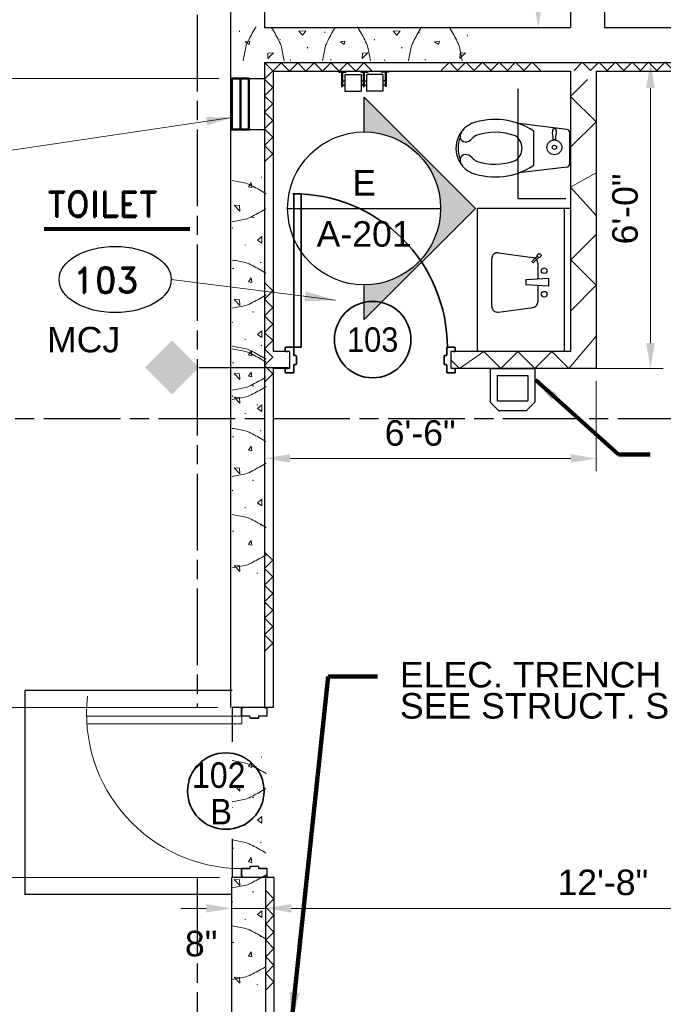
# Model space of a CAD drawing. Extents: x 394 to 1755, y 1847 to 2768.
# Tile 5 of 10: x 521 to 672, y 2255 to 2487. Entities that reach past the tile are written whole.
import ezdxf
from ezdxf.enums import TextEntityAlignment as Align

# ---------------------------------------------------------------- set-up
doc = ezdxf.new("R2010")
doc.units = 0
doc.header["$MEASUREMENT"] = 0
doc.linetypes.add('ACAD_ISO03W100', pattern=[360, 144, -216])
doc.linetypes.add('ACAD_ISO08W100', pattern=[36, 24, -3, 6, -3])
for name, color, linetype in [('14_A-FLOR-NUMB', 4, 'Continuous'), ('52', 7, 'Continuous'), ('TEXT', 1, 'Continuous')]:
    doc.layers.add(name, color=color, linetype=linetype)
for name, color, linetype, lineweight in [('A-Anno-Dims', 33, 'Continuous', 25), ('A-Anno-Patt', 152, 'Continuous', 18), ('A-Anno-Symb', 6, 'Continuous', 35), ('A-Anno-Text', 53, 'Continuous', 25), ('A-Door-Prht', 6, 'Continuous', 35), ('A-Eqpm-Fixd', 4, 'Continuous', 50), ('A-Flor-Fixt', 201, 'Continuous', 25), ('A-Flor-Spcl', 3, 'Continuous', 35), ('A-Join-Ctrl', 1, 'ACAD_ISO03W100', 25), ('A-Wall-Cntr', 5, 'ACAD_ISO08W100', 18), ('A-Wall-Full-Intr', 3, 'Continuous', 25), ('A-Wall-Jamb', 1, 'Continuous', 25), ('Level 30', 7, 'Continuous', 18), ('od37a201$0$A-Anno-Text', 53, 'Continuous', 25), ('od38a1 plan$0$Level 1', 7, 'Continuous', 18), ('pe26ac01$0$A-Door-Prht', 6, 'Continuous', 35), ('pe26ac01$0$A-Wall-Jamb', 1, 'Continuous', 25)]:
    doc.layers.add(name, color=color, linetype=linetype, lineweight=lineweight)
doc.styles.add('notes', font='ARIAL.TTF')
doc.styles.add('ROMAND', font='romand.shx')
doc.styles.add('Style-Arial', font='ARIAL.TTF')
doc.styles.add('Text', font='ARIAL.TTF', dxfattribs={"height": 0.125})
doc.dimstyles.new('EARCH', dxfattribs={"dimtxt": 0.125, "dimasz": 0.125, "dimexe": 0.0625, "dimexo": 0.0625, "dimgap": 0.0625, "dimtad": 1, "dimdec": 4, "dimzin": 3, "dimdsep": 46, "dimlunit": 4, "dimtxsty": 'notes', "dimcen": 0, "dimclrd": 256, "dimclre": 256, "dimadec": 0, "dimazin": 0, "dimtfac": 0.75, "dimtdec": 4, "dimtmove": 1, "dimatfit": 3, "dimfxl": 0, "dimfrac": 1, "dimtolj": 1, "dimtzin": 3, "dimlwd": 18, "dimlwe": 18, "dimarcsym": 0})
doc.dimstyles.new('Std-Arch', dxfattribs={"dimtxt": 0.125, "dimasz": 0.15, "dimexe": 0.0625, "dimexo": 0.0625, "dimgap": 0.0625, "dimtad": 1, "dimdec": 4, "dimzin": 11, "dimdsep": 46, "dimlunit": 4, "dimtxsty": 'Text', "dimcen": 0.09, "dimclrd": 256, "dimclre": 256, "dimadec": 4, "dimazin": 3, "dimtfac": 1, "dimtdec": 4, "dimtofl": 0, "dimtmove": 1, "dimatfit": 3, "dimfxl": 0, "dimfrac": 2, "dimtzin": 11, "dimlwd": 18, "dimlwe": 18, "dimarcsym": 0})

# ---------------------------------------------------------------- blocks, each defined once
blk = doc.blocks.new('dr6mas')
at = {"layer": 'pe26ac01$0$A-Door-Prht', "color": 3, "linetype": 'Continuous', "lineweight": 0}
for p, q in [((-6.06, 37.98), (-6.06, 39.7)), ((-6.06, 37.98), (-6.06, 39.7)), ((-5.96, 37.98), (-5.96, 39.7)), ((-5.91, 39.85), (-5.66, 39.85)), ((-5.91, 39.75), (-5.66, 39.75)), ((-5.66, 39.75), (-5.66, 39.85)), ((-0.45, 39.85), (-0.45, 39.75)), ((-0.09, 39.85), (-0.45, 39.85)), ((-0.09, 39.75), (-0.45, 39.75)), ((-0.04, 37.98), (-0.04, 39.7)), ((0.06, 37.98), (0.06, 39.7)), ((-5.91, 37.93), (-4.12, 37.93)), ((-5.91, 37.82), (-4.12, 37.82)), ((-4.07, 37.77), (-4.07, 37.47)), ((-4.07, 37.72), (-4.07, 37.47)), ((-3.97, 37.77), (-3.97, 37.47)), ((-3.92, 37.42), (-2.08, 37.42)), ((-3.92, 37.32), (-2.08, 37.32)), ((-2.03, 37.77), (-2.03, 37.47)), ((-1.93, 37.77), (-1.93, 37.47)), ((-1.93, 37.72), (-1.93, 37.47)), ((-0.09, 37.93), (-1.88, 37.93)), ((-0.09, 37.82), (-1.88, 37.82)), ((-4.07, 2.13), (-4.07, 2.38)), ((-4.07, 2.08), (-4.07, 2.38)), ((-3.97, 2.08), (-3.97, 2.38)), ((-3.92, 2.53), (-2.08, 2.53)), ((-3.92, 2.43), (-2.08, 2.43)), ((-2.03, 2.08), (-2.03, 2.38)), ((-1.93, 2.08), (-1.93, 2.38)), ((-1.93, 2.13), (-1.93, 2.38)), ((-6.06, 1.87), (-6.06, 0.15)), ((-6.06, 1.87), (-6.06, 0.15)), ((-5.96, 1.87), (-5.96, 0.15)), ((-5.91, 2.03), (-4.12, 2.03)), ((-5.91, 1.92), (-4.12, 1.92)), ((-5.91, 0.1), (-5.66, 0.1)), ((-5.66, 0.1), (-5.66, 0)), ((-0.09, 2.03), (-1.88, 2.03)), ((-0.09, 1.92), (-1.88, 1.92)), ((-0.45, 0), (-0.45, 0.1)), ((-0.09, 0.1), (-0.45, 0.1)), ((-0.04, 1.87), (-0.04, 0.15)), ((0.06, 1.87), (0.06, 0.15)), ((-5.91, 0), (-5.66, 0)), ((-0.09, 0), (-0.45, 0))]:
    blk.add_line(p, q, dxfattribs=at)
at = {"layer": 'pe26ac01$0$A-Door-Prht', "color": 2, "linetype": 'Continuous', "lineweight": 0}
for p, q in [((-42.46, 3.84), (-5.91, 3.84)), ((-5.91, 3.84), (-5.91, 2.02)), ((-5.91, 2.02), (-42.46, 2.02))]:
    blk.add_line(p, q, dxfattribs=at)
at = {"layer": 'pe26ac01$0$A-Door-Prht', "color": 3, "linetype": 'Continuous', "lineweight": 0}
for centre, radius, start, end in [((-5.91, 39.7), 0.152, 90, 180), ((-5.91, 39.7), 0.0508, 90, 180), ((-0.09, 39.7), 0.152, 0, 90), ((-0.09, 39.7), 0.0508, 0, 90), ((-5.91, 37.98), 0.152, 180, 270), ((-5.91, 37.98), 0.0508, 180, 270), ((-4.12, 37.77), 0.152, 0, 90), ((-4.12, 37.77), 0.0508, 0, 90), ((-3.92, 37.47), 0.152, 180, 270), ((-3.92, 37.47), 0.0508, 180, 270), ((-2.08, 37.47), 0.152, 270, 0), ((-2.08, 37.47), 0.0508, 270, 0), ((-1.88, 37.77), 0.152, 90, 180), ((-1.88, 37.77), 0.0508, 90, 180), ((-0.09, 37.98), 0.152, 270, 0), ((-0.09, 37.98), 0.0508, 270, 0), ((-3.92, 2.38), 0.152, 90, 180), ((-3.92, 2.38), 0.0508, 90, 180), ((-2.08, 2.38), 0.152, 0, 90), ((-2.08, 2.38), 0.0508, 0, 90), ((-5.91, 1.87), 0.152, 90, 180), ((-5.91, 0.15), 0.152, 180, 270), ((-5.91, 1.87), 0.0508, 90, 180), ((-5.91, 0.15), 0.0508, 180, 270), ((-4.12, 2.08), 0.0508, 270, 0), ((-4.12, 2.08), 0.152, 270, 0), ((-1.88, 2.08), 0.152, 180, 270), ((-1.88, 2.08), 0.0508, 180, 270), ((-0.09, 1.87), 0.152, 0, 90), ((-0.09, 1.87), 0.0508, 0, 90), ((-0.09, 0.15), 0.152, 270, 0), ((-0.09, 0.15), 0.0508, 270, 0)]:
    blk.add_arc(centre, radius, start, end, dxfattribs=at)
at = {"layer": 'pe26ac01$0$A-Door-Prht', "color": 2, "linetype": 'Continuous', "lineweight": 0}
blk.add_arc((-5.91, 1.35), 36.55, 90.0785, 186.3608, dxfattribs=at)
at = {"layer": 'pe26ac01$0$A-Wall-Jamb', "color": 3, "linetype": 'Continuous', "lineweight": 0}
for p, q in [((0, 40), (-6, 40)), ((0, 0), (-6, 0))]:
    blk.add_line(p, q, dxfattribs=at)
blk = doc.blocks.new('*D155')
at = {"layer": 'A-Anno-Dims', "lineweight": 18}
for p, q in [((730.55, 2289.76), (730.55, 2274.48)), ((578.58, 2281.72), (578.58, 2274.48)), ((584.58, 2277.48), (724.55, 2277.48))]:
    blk.add_line(p, q, dxfattribs=at)
blk.add_solid([(584.58, 2276.48), (578.58, 2277.48), (584.58, 2278.48)], dxfattribs=at)
at = {"layer": 'A-Anno-Dims', "lineweight": 18, "extrusion": (0, 0, -1)}
blk.add_solid([(-724.55, 2278.48), (-730.55, 2277.48), (-724.55, 2276.48)], dxfattribs=at)
at = {"layer": 'A-Anno-Dims', "linetype": 'Continuous', "lineweight": 18, "insert": (657.89, 2283.55), "char_height": 6, "attachment_point": 5, "style": 'notes'}
blk.add_mtext('12\'-8"', dxfattribs=at)
blk = doc.blocks.new('*D120')
at = {"layer": 'A-Anno-Dims', "lineweight": 18}
for p, q in [((547.7, 2564.78), (486.02, 2564.78)), ((489.02, 2558.78), (489.02, 2398.78)), ((448.39, 2392.78), (492.02, 2392.78))]:
    blk.add_line(p, q, dxfattribs=at)
at = {"layer": 'A-Anno-Dims', "lineweight": 18, "extrusion": (0, 0, -1)}
blk.add_solid([(-488.02, 2558.78), (-489.02, 2564.78), (-490.02, 2558.78)], dxfattribs=at)
at = {"layer": 'A-Anno-Dims', "lineweight": 18}
blk.add_solid([(490.02, 2398.78), (489.02, 2392.78), (488.02, 2398.78)], dxfattribs=at)
at = {"layer": 'A-Anno-Dims', "linetype": 'Continuous', "lineweight": 18, "insert": (483.01, 2477.13), "char_height": 6, "attachment_point": 5, "rotation": 90, "style": 'notes'}
blk.add_mtext('14\'-4"', dxfattribs=at)
blk = doc.blocks.new('*D119')
at = {"layer": 'A-Anno-Dims', "lineweight": 18}
for p, q in [((547.7, 2572.29), (465.66, 2572.29)), ((468.66, 2566.29), (468.66, 1978.45)), ((547.7, 1972.45), (465.66, 1972.45))]:
    blk.add_line(p, q, dxfattribs=at)
at = {"layer": 'A-Anno-Dims', "lineweight": 18, "extrusion": (0, 0, -1)}
blk.add_solid([(-467.66, 2566.29), (-468.66, 2572.29), (-469.66, 2566.29)], dxfattribs=at)
at = {"layer": 'A-Anno-Dims', "lineweight": 18}
blk.add_solid([(469.66, 1978.45), (468.66, 1972.45), (467.66, 1978.45)], dxfattribs=at)
at = {"layer": 'A-Anno-Dims', "linetype": 'Continuous', "lineweight": 18, "insert": (461.77, 2264.39), "char_height": 6, "attachment_point": 5, "rotation": 90, "style": 'notes'}
blk.add_mtext('50\'-0"', dxfattribs=at)
blk = doc.blocks.new('FVTP')
for p, q in [((-4.43, 0.66), (-5.8, 12.01)), ((4.43, 0.66), (5.8, 12.01)), ((-4.02, 8.47), (4.02, 8.47)), ((-3.68, 0), (3.68, 0))]:
    blk.add_line(p, q)
at = {"flags": 128}
blk.add_lwpolyline([(1.96, 3.37), (1.96, 3.87), (2.71, 3.87), (3.15, 3.98), (3.52, 4.04), (4.07, 4.02), (4.56, 3.88), (4.71, 3.66), (4.55, 3.36), (4.05, 3.23), (3.61, 3.2), (3.21, 3.25), (2.71, 3.37)], close=True, dxfattribs=at)
for radius in [1.75, 0.5]:
    blk.add_circle((0.21, 3.62), radius)
for centre, start, end in [((-3.68, 0.75), 186.9148, 270), ((3.68, 0.75), 270, 353.1014)]:
    blk.add_arc(centre, 0.75, start, end)
for centre, major_axis, ratio, start_param, end_param in [((0, 20.78), (-6.28, 0), 0.955305, 3.536384, 5.452753), ((-3.25, 24.08), (-1.47, -1.28), 0.768913, 1.570796, 4.712389), ((0, 20.78), (-5.78, 0), 0.951431, 4.271379, 5.153406), ((3.25, 24.08), (-1.47, 1.28), 0.768913, 4.712389, 7.853982), ((0, 20.78), (-6.28, 0), 0.955305, 5.452753, 5.888394), ((11, 17.55), (-17.77, 0), 0.955305, 5.950682, 6.847107), ((11, 17.55), (-14.77, 0), 0.946227, 5.960355, 6.629492), ((0, 20.78), (-3.28, 0), 0.914477, 5.474327, 5.871647), ((0, 20.78), (-3.28, 0), 0.914477, 3.536384, 3.950916), ((-11, 17.55), (14.77, 0), 0.946227, 5.93683, 6.615688), ((-11, 17.55), (17.77, 0), 0.955305, 5.719272, 6.615688), ((0, 14.22), (-3.28, 0), 0.914477, 0.489766, 2.651586)]:
    blk.add_ellipse(centre, major_axis=major_axis, ratio=ratio, start_param=start_param, end_param=end_param)
blk = doc.blocks.new('DRNO')
blk.add_circle((0, 0), 0.1875)
at = {"style": 'notes', "width": 0.9}
blk.add_attdef('TAG00', text='', height=0.12, dxfattribs=at).set_placement((0, 0), align=Align.MIDDLE_CENTER)
blk = doc.blocks.new('SINK')
for p, q in [((-1.7, 7.77), (-10.7, 6.53)), ((0, 6.28), (0, -6.28)), ((-12, 0.85), (-12, 5.05)), ((-14.84, 1), (-8.84, 0.65)), ((-14.84, -1), (-14.84, 1)), ((-8.84, -0.65), (-8.84, 0.65)), ((-14.84, -1), (-8.84, -0.65)), ((-12, -5.05), (-12, -0.85)), ((-12.22, -6.52), (-10.79, -5.1)), ((-10.79, -5.1), (-10.44, -5.45)), ((-11.86, -6.88), (-10.44, -5.45)), ((-1.7, -7.76), (-10.7, -6.53))]:
    blk.add_line(p, q)
for centre, radius in [((-13.7, 3.07), 0.739), ((-13.7, -3.07), 0.739), ((-12.35, -7.01), 0.5)]:
    blk.add_circle(centre, radius)
for centre, start, end in [((-1.5, 6.28), 0, 97.7849), ((-10.5, 5.05), 97.7984, 180), ((-10.5, -5.05), 180, 262.2117), ((-1.5, -6.28), 262.2097, 0)]:
    blk.add_arc(centre, 1.5, start, end)
blk = doc.blocks.new('TTDP')
for p, q in [((-0.7345, 10.34525), (-4.58475, 10.343375)), ((-4.58475, 10.34325), (-4.58275, 6.46025)), ((-0.154875, 11.086625), (-3.511875, 11.086625)), ((-3.511875, 11.086625), (-3.511875, 10.836625)), ((-0.15175, 10.836625), (-3.511875, 10.836625)), ((-3.1725, 10.836625), (-3.1725, 10.343625)), ((-2.16225, 10.836625), (-2.16225, 10.344625)), ((-0.7345, 10.34525), (-0.7325, 6.4575)), ((-0.153625, 11.49975), (-0.15175, 11.497875)), ((-0.15175, 11.497875), (-0.15175, 10.137625)), ((-4.58475, 1.3455), (-4.58275, 5.2285)), ((-0.732625, 6.462), (-4.58275, 6.460125)), ((-0.732625, 5.22675), (-4.58275, 5.228625)), ((-0.154875, 5.972125), (-3.511875, 5.972125)), ((-3.511875, 5.972125), (-3.511875, 5.722125)), ((-0.15175, 5.722125), (-3.511875, 5.722125)), ((-3.1725, 5.966625), (-3.1725, 6.459625)), ((-3.1725, 5.722125), (-3.1725, 5.229125)), ((-2.16225, 5.966625), (-2.16225, 6.458625)), ((-2.16225, 5.722125), (-2.16225, 5.230125)), ((-0.7345, 1.3435), (-0.7325, 5.23125)), ((-0.153625, 6.38525), (-0.15175, 6.383375)), ((-0.15175, 6.383375), (-0.15175, 5.023125)), ((-0.7345, 1.3435), (-4.58475, 1.345375)), ((-0.15175, 0.852125), (-3.511875, 0.852125)), ((-3.511875, 0.602125), (-3.511875, 0.852125)), ((-0.154875, 0.602125), (-3.511875, 0.602125)), ((-3.1725, 0.852125), (-3.1725, 1.345125)), ((-2.16225, 0.852125), (-2.16225, 1.344125)), ((-0.153625, 0.189), (-0.15175, 0.190875)), ((-0.15175, 0.190875), (-0.15175, 1.551125))]:
    blk.add_line(p, q)
for points in [[(-0.150875, 9.968125), (0, 9.968125), (0, 11.68875), (-0.150875, 11.68875)], [(-0.150875, 4.853625), (0, 4.853625), (0, 6.57425), (-0.150875, 6.57425)], [(-0.150875, 1.720625), (0, 1.720625), (0, 0), (-0.150875, 0)]]:
    blk.add_3dface(points)
blk = doc.blocks.new('*D154')
at = {"layer": 'A-Anno-Dims', "lineweight": 18}
for p, q in [((647.32, 2564.75), (639.68, 2564.75)), ((642.68, 2490.75), (642.68, 2558.75)), ((647.32, 2484.75), (639.68, 2484.75))]:
    blk.add_line(p, q, dxfattribs=at)
at = {"layer": 'A-Anno-Dims', "lineweight": 18, "extrusion": (0, 0, -1)}
blk.add_solid([(-641.68, 2558.75), (-642.68, 2564.75), (-643.68, 2558.75)], dxfattribs=at)
at = {"layer": 'A-Anno-Dims', "lineweight": 18}
blk.add_solid([(643.68, 2490.75), (642.68, 2484.75), (641.68, 2490.75)], dxfattribs=at)
at = {"layer": 'A-Anno-Dims', "linetype": 'Continuous', "lineweight": 18, "style": 'notes'}
blk.add_text('6\'-8"', height=6, rotation=90, dxfattribs=at).set_placement((636.04, 2526.27), align=Align.MIDDLE_LEFT)
blk = doc.blocks.new('*D91')
at = {"layer": 'A-Anno-Dims', "lineweight": 18}
for p, q in [((578.31, 2401.87), (578.31, 2380.35)), ((656.33, 2401.5), (656.33, 2380.35)), ((650.33, 2383.35), (584.31, 2383.35))]:
    blk.add_line(p, q, dxfattribs=at)
blk.add_solid([(584.31, 2382.35), (578.31, 2383.35), (584.31, 2384.35)], dxfattribs=at)
at = {"layer": 'A-Anno-Dims', "lineweight": 18, "extrusion": (0, 0, -1)}
blk.add_solid([(-650.33, 2384.35), (-656.33, 2383.35), (-650.33, 2382.35)], dxfattribs=at)
at = {"layer": 'A-Anno-Dims', "linetype": 'Continuous', "lineweight": 18, "style": 'notes'}
blk.add_text('6\'-6"', height=6, dxfattribs=at).set_placement((606.57, 2389.35), align=Align.MIDDLE_LEFT)
blk = doc.blocks.new('*D123')
at = {"layer": 'A-Anno-Dims', "lineweight": 18}
for p, q in [((651.94, 2476.52), (672.09, 2476.52)), ((669.09, 2410.5), (669.09, 2470.52)), ((652.69, 2404.5), (672.09, 2404.5))]:
    blk.add_line(p, q, dxfattribs=at)
at = {"layer": 'A-Anno-Dims', "lineweight": 18, "extrusion": (0, 0, -1)}
blk.add_solid([(-668.09, 2470.52), (-669.09, 2476.52), (-670.09, 2470.52)], dxfattribs=at)
at = {"layer": 'A-Anno-Dims', "lineweight": 18}
blk.add_solid([(670.09, 2410.5), (669.09, 2404.5), (668.09, 2410.5)], dxfattribs=at)
at = {"layer": 'A-Anno-Dims', "linetype": 'Continuous', "lineweight": 18, "style": 'notes'}
blk.add_text('6\'-0"', height=6, rotation=90, dxfattribs=at).set_placement((663.09, 2433.72), align=Align.MIDDLE_LEFT)
blk = doc.blocks.new('8CMU')
for p, q in [((10.05, 7.7), (10.05, 7.98)), ((19.64, 7.89), (19.56, 8.09)), ((32.25, 7.7), (32.25, 7.98)), ((41.84, 7.89), (41.76, 8.09)), ((15.5, 4.89), (15.6, 5.11)), ((37.69, 4.89), (37.81, 5.11)), ((21.99, 3), (22.03, 3.27)), ((44.2, 3), (44.24, 3.27)), ((0.14, 2.01), (0.18, 2.29)), ((11.45, 1.29), (11.47, 1.49)), ((33.64, 1.29), (33.67, 1.49)), ((53.72, 1.09), (53.74, 1.3))]:
    blk.add_line(p, q)
for points, knots in [([(1.38, 8.09), (1.59, 7.02), (1.8, 5.95), (2.01, 4.88), (2.13, 4.28), (2.46, 3.75), (2.73, 3.2), (3.27, 2.13), (3.82, 1.09), (4.49, 0.09)], [0, 0, 0, 0, 0.377497, 0.377497, 0.377497, 0.58782, 0.58782, 0.58782, 1, 1, 1, 1]), ([(13.98, 8.09), (13.77, 7.02), (13.56, 5.95), (13.35, 4.88), (13.23, 4.28), (12.9, 3.75), (12.63, 3.2), (12.09, 2.13), (11.54, 1.09), (10.87, 0.09)], [0, 0, 0, 0, 0.377499, 0.377499, 0.377499, 0.587821, 0.587821, 0.587821, 1, 1, 1, 1]), ([(22.93, 8.09), (23.14, 7.02), (23.35, 5.95), (23.56, 4.88), (23.68, 4.28), (24.01, 3.75), (24.28, 3.2), (24.82, 2.13), (25.37, 1.09), (26.04, 0.09)], [0, 0, 0, 0, 0.377499, 0.377499, 0.377499, 0.587821, 0.587821, 0.587821, 1, 1, 1, 1]), ([(34.23, 8.09), (34.03, 7.05), (33.82, 6), (33.62, 4.96), (33.5, 4.36), (33.17, 3.83), (32.9, 3.28), (32.36, 2.21), (31.81, 1.17), (31.14, 0.17)], [0, 0, 0, 0, 0.371607, 0.371607, 0.371607, 0.58392, 0.58392, 0.58392, 1, 1, 1, 1]), ([(43.22, 8.09), (43.42, 7.05), (43.63, 6), (43.83, 4.96), (43.95, 4.36), (44.28, 3.83), (44.55, 3.28), (45.09, 2.21), (45.64, 1.17), (46.31, 0.17)], [0, 0, 0, 0, 0.371609, 0.371609, 0.371609, 0.583921, 0.583921, 0.583921, 1, 1, 1, 1]), ([(52.92, 8.09), (52.71, 7.02), (52.5, 5.95), (52.29, 4.88), (52.17, 4.28), (51.85, 3.75), (51.57, 3.2), (51.04, 2.13), (50.48, 1.09), (49.82, 0.09)], [0, 0, 0, 0, 0.377497, 0.377497, 0.377497, 0.58782, 0.58782, 0.58782, 1, 1, 1, 1])]:
    blk.add_open_spline(points, degree=3, knots=knots)
for points in [[(1.87, 6.35), (1.94, 7.6), (0.55, 6.25)], [(24.84, 6.35), (24.9, 7.6), (23.52, 6.25)], [(47.04, 6.35), (47.1, 7.6), (45.72, 6.25)], [(6.73, 3.49), (7.86, 3.64), (6.91, 4.28)], [(28.93, 3.49), (30.06, 3.64), (29.11, 4.28)], [(51.29, 3.49), (52.43, 3.64), (51.47, 4.28)], [(15.96, 1.09), (16.71, 2.09), (17.56, 1.13)], [(38.16, 1.09), (38.91, 2.09), (39.76, 1.13)]]:
    blk.add_3dface(points)
blk = doc.blocks.new('stud')
at = {"layer": '52'}
for p, q in [((0, 0), (150, 150)), ((300, 0), (150, 150)), ((300, 0), (450, 150)), ((600, 0), (450, 150)), ((600, 0), (750, 150)), ((900, 0), (750, 150)), ((900, 0), (1050, 150)), ((1200, 0), (1050, 150)), ((1200, 0), (1350, 150)), ((1500, 0), (1350, 150)), ((1500, 0), (1650, 150)), ((1800, 0), (1650, 150))]:
    blk.add_line(p, q, dxfattribs=at)
blk = doc.blocks.new('ROOMNAME')
at = {"color": 0, "lineweight": 40, "style": 'ROMAND'}
blk.add_attdef('X', (-12.15, -12.14), '', height=24, dxfattribs=at)
blk = doc.blocks.new('rmno')
at = {"layer": '14_A-FLOR-NUMB'}
blk.add_ellipse((0, 0), major_axis=(52.78, 0), ratio=0.590246, dxfattribs=at)
at = {"layer": 'TEXT', "linetype": 'ByBlock', "style": 'ROMAND'}
blk.add_attdef('X', (-39.76, -12.57), '', height=24, dxfattribs=at)
blk = doc.blocks.new('EWC')
at = {"layer": 'Level 30', "color": 2, "linetype": 'Continuous', "lineweight": 25}
for p, q in [((0, 7.87), (1.97, 9.84)), ((8.53, 9.84), (1.97, 9.84)), ((10.5, 7.87), (8.53, 9.84)), ((0, 0), (0, 7.87)), ((1.64, 1.64), (1.64, 7.56)), ((8.86, 7.56), (1.64, 7.56)), ((8.86, 1.64), (8.86, 7.56)), ((10.5, 0), (10.5, 7.87)), ((10.5, 0), (0, 0)), ((8.86, 1.64), (1.64, 1.64))]:
    blk.add_line(p, q, dxfattribs=at)
blk = doc.blocks.new('*D169')
at = {"layer": 'A-Anno-Dims', "lineweight": 13}
for p, q in [((512.33, 2512.75), (512.33, 2506.75)), ((567.31, 2500.75), (509.33, 2500.75)), ((512.33, 2500.75), (512.33, 2472.75)), ((506.5, 2486.62), (506.5, 2492.62)), ((512.33, 2486.75), (506.5, 2492.62)), ((567.64, 2472.75), (509.33, 2472.75)), ((512.33, 2466.75), (512.33, 2460.75))]:
    blk.add_line(p, q, dxfattribs=at)
blk.add_solid([(513.33, 2506.75), (512.33, 2500.75), (511.33, 2506.75)], dxfattribs=at)
at = {"layer": 'A-Anno-Dims', "lineweight": 13, "extrusion": (0, 0, -1)}
blk.add_solid([(-511.33, 2466.75), (-512.33, 2472.75), (-513.33, 2466.75)], dxfattribs=at)
at = {"layer": 'A-Anno-Dims', "linetype": 'Continuous', "lineweight": 13, "style": 'notes'}
blk.add_text('2\'-4"', height=6, rotation=90, dxfattribs=at).set_placement((506.48, 2467.33), align=Align.MIDDLE_LEFT)
blk = doc.blocks.new('*D170')
at = {"layer": 'A-Anno-Dims', "lineweight": 13}
for p, q in [((567.64, 2472.75), (509.33, 2472.75)), ((512.33, 2466.75), (512.33, 2330.72)), ((567.31, 2324.72), (509.33, 2324.72))]:
    blk.add_line(p, q, dxfattribs=at)
at = {"layer": 'A-Anno-Dims', "lineweight": 13, "extrusion": (0, 0, -1)}
blk.add_solid([(-511.33, 2466.75), (-512.33, 2472.75), (-513.33, 2466.75)], dxfattribs=at)
at = {"layer": 'A-Anno-Dims', "lineweight": 13}
blk.add_solid([(513.33, 2330.72), (512.33, 2324.72), (511.33, 2330.72)], dxfattribs=at)
at = {"layer": 'A-Anno-Dims', "linetype": 'Continuous', "lineweight": 13, "style": 'notes'}
blk.add_text('12\'-4"', height=6, rotation=90, dxfattribs=at).set_placement((506.32, 2383.49), align=Align.MIDDLE_LEFT)
blk = doc.blocks.new('*D157')
at = {"layer": 'A-Anno-Dims', "lineweight": 18}
for p, q in [((512.33, 2336.72), (512.33, 2330.72)), ((564.31, 2324.72), (509.33, 2324.72)), ((512.33, 2324.72), (512.33, 2284.72)), ((567.7, 2284.72), (509.33, 2284.72)), ((512.33, 2278.72), (512.33, 2272.72))]:
    blk.add_line(p, q, dxfattribs=at)
blk.add_solid([(513.33, 2330.72), (512.33, 2324.72), (511.33, 2330.72)], dxfattribs=at)
at = {"layer": 'A-Anno-Dims', "lineweight": 18, "extrusion": (0, 0, -1)}
blk.add_solid([(-511.33, 2278.72), (-512.33, 2284.72), (-513.33, 2278.72)], dxfattribs=at)
at = {"layer": 'A-Anno-Dims', "linetype": 'Continuous', "lineweight": 18, "style": 'notes'}
blk.add_text('3\'-4"', height=6, rotation=90, dxfattribs=at).set_placement((507.94, 2298.24), align=Align.MIDDLE_LEFT)
blk = doc.blocks.new('*D158')
at = {"layer": 'A-Anno-Dims', "lineweight": 18}
for p, q in [((570.58, 2281.72), (570.58, 2274.48)), ((578.58, 2278.72), (578.58, 2274.48)), ((564.58, 2277.48), (558.58, 2277.48)), ((578.58, 2277.48), (570.58, 2277.48)), ((590.58, 2277.48), (584.58, 2277.48))]:
    blk.add_line(p, q, dxfattribs=at)
at = {"layer": 'A-Anno-Dims', "lineweight": 18, "extrusion": (0, 0, -1)}
blk.add_solid([(-564.58, 2278.48), (-570.58, 2277.48), (-564.58, 2276.48)], dxfattribs=at)
at = {"layer": 'A-Anno-Dims', "lineweight": 18}
blk.add_solid([(584.58, 2276.48), (578.58, 2277.48), (584.58, 2278.48)], dxfattribs=at)
at = {"layer": 'A-Anno-Dims', "linetype": 'Continuous', "lineweight": 18, "style": 'notes'}
blk.add_text('8"', height=6, dxfattribs=at).set_placement((559.58, 2269.19), align=Align.MIDDLE_LEFT)
blk = doc.blocks.new('MCJ')
blk.add_line((-21, 0), (0, 0))
at = {"extrusion": (0, 0, -1)}
blk.add_solid([(27.36, -6.366), (20.997, 0.003), (33.723, -0.009), (27.36, 6.36)], dxfattribs=at)
blk = doc.blocks.new('*D171')
at = {"layer": 'A-Anno-Dims', "lineweight": 13}
for p, q in [((567.7, 2284.72), (509.33, 2284.72)), ((512.33, 2278.72), (512.33, 2198.72)), ((567.88, 2192.72), (509.33, 2192.72))]:
    blk.add_line(p, q, dxfattribs=at)
at = {"layer": 'A-Anno-Dims', "lineweight": 13, "extrusion": (0, 0, -1)}
blk.add_solid([(-511.33, 2278.72), (-512.33, 2284.72), (-513.33, 2278.72)], dxfattribs=at)
at = {"layer": 'A-Anno-Dims', "lineweight": 13}
blk.add_solid([(513.33, 2198.72), (512.33, 2192.72), (511.33, 2198.72)], dxfattribs=at)
at = {"layer": 'A-Anno-Dims', "linetype": 'Continuous', "lineweight": 13, "style": 'notes'}
blk.add_text('7\'-8"', height=6, rotation=90, dxfattribs=at).set_placement((506.32, 2234.56), align=Align.MIDDLE_LEFT)
blk = doc.blocks.new('photoarrow')
blk.add_hatch(color=256).paths.add_polyline_path([(0, 0.5453), (0, 0.375, -1), (0, -0.375), (0, -0.5453), (0.5453, 0)])
for p, q in [((0, 0.5453), (0.5453, 0)), ((0, 0.375), (0, 0.5453)), ((0, -0.5453), (0.5453, 0)), ((0, -0.5453), (0, -0.375))]:
    blk.add_line(p, q)
blk.add_circle((0, 0), 0.375)
blk = doc.blocks.new('phototag')
blk.add_line((-0.375, 0), (0.375, 0))
at = {"style": 'notes'}
for tag, p in [('PHOTO', (0, 0.125)), ('SHEET', (0, -0.125))]:
    blk.add_attdef(tag, text='', height=0.125, dxfattribs=at).set_placement(p, align=Align.MIDDLE_CENTER)

msp = doc.modelspace()

# ---------------------------------------------------------------- linework, layer by layer
at = {"layer": '14_A-FLOR-NUMB', "const_width": 1, "flags": 128}
msp.add_lwpolyline([(526.46794, 2437.34373), (560.77575, 2437.34373)], dxfattribs=at)
at = {"layer": 'A-Anno-Patt'}
for p, q in [((654.315, 2472.56084), (650.31775, 2468.56309)), ((656.31475, 2462.56534), (650.31775, 2468.56309)), ((656.31475, 2462.56534), (650.31775, 2456.56759)), ((656.31475, 2450.57059), (650.31775, 2447.19784)), ((656.31475, 2440.51259), (650.31775, 2447.19784)), ((656.33, 2436.08609), (650.333, 2430.08834)), ((656.33, 2424.09059), (650.333, 2430.08834)), ((656.33, 2424.09059), (650.333, 2418.09284)), ((649.90463, 2404.49834), (656.33, 2412.09584)), ((624.16413, 2404.49834), (629.91213, 2408.49634)), ((633.91063, 2404.49834), (629.91213, 2408.49634)), ((633.91063, 2404.49834), (637.90913, 2408.49634)), ((641.90763, 2404.49834), (637.90913, 2408.49634)), ((641.90763, 2404.49834), (645.90613, 2408.49634)), ((649.90463, 2404.49834), (645.90613, 2408.49634)), ((624.16413, 2404.49834), (622.10063, 2406.56159))]:
    msp.add_line(p, q, dxfattribs=at)
at = {"layer": 'A-Anno-Symb'}
msp.add_circle((569.20609, 2305.08051), 9, dxfattribs=at)
at = {"layer": 'A-Door-Prht'}
for p, q in [((585.18408, 2409.49834), (585.18408, 2445.62334)), ((586.93408, 2445.58096), (586.93408, 2409.49834)), ((583.18408, 2408.62334), (583.18408, 2409.37334)), ((583.30908, 2409.49834), (585.05908, 2409.49834)), ((586.93408, 2409.49834), (585.18408, 2409.49834)), ((585.18408, 2409.37334), (585.18408, 2407.68584)), ((585.30908, 2407.56084), (585.68408, 2407.56084)), ((585.80908, 2407.43584), (585.80908, 2405.56084)), ((620.54213, 2407.43584), (620.54213, 2405.56084)), ((621.04213, 2407.56084), (620.66713, 2407.56084)), ((621.16713, 2409.37334), (621.16713, 2407.68584)), ((623.04213, 2409.49834), (621.29213, 2409.49834)), ((623.04213, 2408.49834), (622.66713, 2408.49834)), ((623.16713, 2408.62334), (623.16713, 2409.37334)), ((585.18408, 2403.62334), (585.18408, 2405.31084)), ((585.30908, 2405.43584), (585.68408, 2405.43584)), ((621.04213, 2405.43584), (620.66713, 2405.43584)), ((621.16713, 2403.62334), (621.16713, 2405.31084)), ((583.18408, 2403.62334), (583.18408, 2404.37334)), ((583.30908, 2403.49834), (585.05908, 2403.49834)), ((623.04213, 2403.49834), (621.29213, 2403.49834)), ((623.16713, 2403.62334), (623.16713, 2404.37334))]:
    msp.add_line(p, q, dxfattribs=at)
for centre, radius, start, end in [((585.18408, 2409.49834), 36.125, 0, 90.2919333), ((583.30908, 2409.37334), 0.125, 90, 180), ((583.30908, 2408.62334), 0.125, 180, 270), ((585.30908, 2407.68584), 0.125, 180, 270), ((585.68408, 2407.43584), 0.125, 0, 90), ((620.66713, 2407.43584), 0.125, 90, 180), ((621.04213, 2407.68584), 0.125, 270, 0), ((621.29213, 2409.37334), 0.125, 90, 180), ((623.04213, 2409.37334), 0.125, 0, 90), ((623.04213, 2408.62334), 0.125, 270, 0), ((585.30908, 2405.31084), 0.125, 90, 180), ((585.68408, 2405.56084), 0.125, 270, 0), ((620.66713, 2405.56084), 0.125, 180, 270), ((621.04213, 2405.31084), 0.125, 0, 90), ((583.30908, 2404.37334), 0.125, 90, 180), ((583.30908, 2403.62334), 0.125, 180, 270), ((585.05908, 2403.62334), 0.125, 270, 0), ((621.29213, 2403.62334), 0.125, 180, 270), ((623.04213, 2404.37334), 0.125, 0, 90), ((623.04213, 2403.62334), 0.125, 270, 0)]:
    msp.add_arc(centre, radius, start, end, dxfattribs=at)
at = {"layer": 'A-Eqpm-Fixd'}
msp.add_line((572.63987, 2472.75233), (572.63987, 2460.75233), dxfattribs=at)
msp.add_3dface([(570.63987, 2472.75233), (574.63987, 2472.75233), (574.63987, 2460.75233), (570.63987, 2460.75233)], dxfattribs=at)
at = {"layer": 'A-Flor-Fixt'}
for p, q in [((628.31175, 2442.24759), (650.31475, 2442.24759)), ((628.31175, 2442.24759), (628.31175, 2408.57334)), ((648.8705, 2408.49834), (648.8705, 2442.24759))]:
    msp.add_line(p, q, dxfattribs=at)
at = {"layer": 'A-Flor-Spcl', "lineweight": 25}
for p, q in [((570.69627, 2328.72259), (521.88966, 2328.72259)), ((521.88966, 2328.72259), (521.88966, 2280.72259)), ((570.69627, 2324.72259), (570.69627, 2316.67245)), ((570.69627, 2293.86901), (570.69627, 2284.72259)), ((570.69627, 2280.72259), (521.88966, 2280.72259))]:
    msp.add_line(p, q, dxfattribs=at)
at = {"layer": 'A-Wall-Cntr', "lineweight": 25, "ltscale": 0.75}
for p, q in [((562.42494, 2703.72058), (562.42494, 2324.72259)), ((445.38746, 2392.77639), (1312.45073, 2392.77639)), ((562.42494, 2284.72259), (562.42494, 1896.4453))]:
    msp.add_line(p, q, dxfattribs=at)
at = {"layer": 'A-Wall-Full-Intr'}
for p, q in [((658.31954, 2572.77522), (658.31954, 2484.75233)), ((650.31954, 2564.77522), (650.31954, 2484.75233)), ((570.31475, 2500.75233), (570.31475, 2324.72259)), ((578.31475, 2500.75233), (578.31475, 2484.75233)), ((578.31475, 2484.75233), (650.31954, 2484.75233)), ((578.31475, 2476.5178), (674.58261, 2476.5178)), ((578.31475, 2476.5178), (578.31475, 2324.72259)), ((580.31475, 2474.5178), (650.31475, 2474.5178)), ((580.31475, 2474.5178), (580.31475, 2408.49834)), ((650.31475, 2474.5178), (650.31475, 2408.49834)), ((656.31475, 2474.5178), (656.31475, 2404.49834)), ((656.31475, 2474.5178), (728.55342, 2474.5178)), ((584.18408, 2408.49834), (580.31475, 2408.49834)), ((583.30908, 2408.49834), (583.68408, 2408.49834)), ((584.18408, 2408.49834), (584.18408, 2404.49834)), ((650.31475, 2408.49834), (622.16713, 2408.49834)), ((622.16713, 2408.49834), (622.16713, 2404.49834)), ((584.18408, 2404.49834), (580.31475, 2404.49834)), ((580.31475, 2404.49834), (580.31475, 2324.72259)), ((583.30908, 2404.49834), (583.68408, 2404.49834)), ((656.31475, 2404.49834), (622.16713, 2404.49834)), ((623.04213, 2404.49834), (622.66713, 2404.49834)), ((570.58171, 1980.78255), (570.58171, 2284.72259)), ((578.58171, 1988.87334), (578.58171, 2284.72259)), ((580.58171, 1990.87334), (580.58171, 2284.72259))]:
    msp.add_line(p, q, dxfattribs=at)
at = {"layer": 'A-Wall-Jamb'}
for p, q in [((570.31475, 2472.75233), (578.31475, 2472.75233)), ((570.31475, 2460.75233), (578.31475, 2460.75233)), ((580.31475, 2324.72259), (570.69627, 2324.72259)), ((580.58171, 2284.72259), (570.69627, 2284.72259))]:
    msp.add_line(p, q, dxfattribs=at)
at = {"layer": 'od37a201$0$A-Anno-Text'}
for p, q in [((638.00524, 2444.4611), (638.00524, 2470.32454)), ((649.19807, 2444.4611), (638.00524, 2444.4611))]:
    msp.add_line(p, q, dxfattribs=at)
at = {"layer": 'od37a201$0$A-Anno-Text', "flags": 128}
msp.add_lwpolyline([(638.00524, 2464.37408, 0, 0, 0), (638.00524, 2466.77408, 4.5, 0, 0), (638.00524, 2474.27408, 0, -4.5, 0)], format="xyseb", dxfattribs=at)
at = {"layer": 'od38a1 plan$0$Level 1', "color": 3, "linetype": 'Continuous', "lineweight": 25}
msp.add_line((658.31954, 2484.75233), (674.58261, 2484.75233), dxfattribs=at)

# ---------------------------------------------------------------- block references
at = {"layer": '14_A-FLOR-NUMB'}
ref = msp.add_blockref('ROOMNAME', (398.42526, 2457.91205), dxfattribs=dict(at, xscale=0.25, yscale=0.25, zscale=0.25))
ref.add_attrib('X', '  TOILET', (518.97272, 2440.20703), dxfattribs={"layer": '0', "color": 0, "lineweight": 40, "height": 6, "style": 'ROMAND'})
at = {"layer": '14_A-FLOR-NUMB', "xscale": 0.25, "yscale": 0.25, "zscale": 0.25}
msp.add_blockref('rmno', (543.1679, 2425.45377), dxfattribs=at).add_auto_attribs({'X': '103'})
at = {"layer": 'A-Anno-Dims', "xscale": 48, "yscale": 48, "zscale": 48}
msp.add_blockref('photoarrow', (601.73962, 2442.19203), dxfattribs=at)
msp.add_blockref('phototag', (601.73962, 2442.19203), dxfattribs=at).add_auto_attribs({'PHOTO': 'E', 'SHEET': 'A-201'})
at = {"layer": 'A-Anno-Patt'}
for p, rotation in [((626.16183, 2485.0359), 180), ((578.77716, 2395.81635), 90), ((578.77716, 2356.20667), 90), ((578.77716, 2259.35329), 90)]:
    msp.add_blockref('8CMU', p, dxfattribs=dict(at, rotation=rotation))
at = {"layer": 'A-Anno-Patt', "xscale": 0.013, "yscale": 0.013, "zscale": 0.013, "rotation": 270}
for p in [(578.31475, 2476.5178), (578.31475, 2424.72702), (578.31475, 2361.3289), (578.58171, 2281.66009)]:
    msp.add_blockref('stud', p, dxfattribs=at)
at = {"layer": 'A-Anno-Patt', "xscale": 0.013, "yscale": 0.013, "zscale": 0.013}
for p in [(580.2526, 2474.5178), (619.83025, 2474.63629), (651.1132, 2474.63629)]:
    msp.add_blockref('stud', p, dxfattribs=at)
at = {"layer": 'A-Anno-Symb'}
ref = msp.add_blockref('DRNO', (603.74421, 2411.31747), dxfattribs=dict(at, xscale=48, yscale=48, zscale=0.5))
ref.add_attrib('TAG00', '103', dxfattribs={"layer": 'A-Anno-Text', "height": 5.76, "style": 'notes', "width": 0.9}).set_placement((603.74221, 2411.31747), align=Align.MIDDLE_CENTER)
at = {"layer": 'A-Eqpm-Fixd', "rotation": 180}
msp.add_blockref('EWC', (641.90763, 2404.49834), dxfattribs=at)
at = {"layer": 'A-Flor-Fixt', "rotation": 90}
for name, p in [('TTDP', (607.50308, 2474.39931)), ('FVTP', (650.11138, 2456.35146))]:
    msp.add_blockref(name, p, dxfattribs=at)
at = {"layer": 'A-Flor-Fixt', "xscale": 0.899999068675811, "yscale": 0.8999990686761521, "rotation": 180}
msp.add_blockref('SINK', (631.781, 2424.76934), dxfattribs=at)
at = {"layer": 'A-Join-Ctrl', "linetype": 'Continuous'}
msp.add_blockref('MCJ', (583.91994, 2404.75233), dxfattribs=at)
at = {"layer": 'A-Wall-Jamb', "yscale": -1, "rotation": 360}
msp.add_blockref('dr6mas', (578.89939, 2324.72259), dxfattribs=at)

# ---------------------------------------------------------------- texts
at = {"layer": 'A-Anno-Text', "style": 'notes'}
msp.add_text('MCJ', height=6, dxfattribs=at).set_placement((527.1296, 2414.31159), align=Align.TOP_LEFT)
at = {"layer": 'A-Anno-Text', "style": 'notes', "width": 0.9}
for s, p in [('102', (567.53187, 2308.83057)), ('B', (568.11429, 2300.24388))]:
    msp.add_text(s, height=6, dxfattribs=at).set_placement(p, align=Align.MIDDLE_CENTER)
at = {"layer": 'A-Anno-Text', "insert": (610.15472, 2335.45366), "char_height": 6, "attachment_point": 1, "line_spacing_factor": 0.731627, "style": 'notes'}
msp.add_mtext('ELEC. TRENCH\\PSEE STRUCT. SHTS.', dxfattribs=at)

# ---------------------------------------------------------------- dimensions: what is measured, and where the dimension line sits
at = {"layer": 'A-Anno-Dims', "lineweight": 18}
for base, p1, p2, angle, text, override, picture, middle in [((468.66038, 1972.44534), (550.69945, 2572.29103), (550.69945, 1972.44534), 270, '50\'-0"', {"dimscale": 48}, '*D119', (468.66038, 2264.39486)), ((489.01973, 2392.77639), (550.69945, 2564.77522), (445.38746, 2392.77639), 270, '14\'-4"', {"dimscale": 48, "dimtad": 0}, '*D120', (483.00745, 2477.13184)), ((642.683, 2564.75233), (650.31954, 2484.75233), (650.31954, 2564.75233), 90, '6\'-8"', {"dimscale": 48, "dimtad": 0, "dimtzin": 3}, '*D154', (636.03993, 2534.6109))]:
    dim = msp.add_linear_dim(base=base, p1=p1, p2=p2, angle=angle, text=text, dimstyle='EARCH', override=override, dxfattribs=at)
    dim.commit()
    dim.dimension.update_dxf_attribs({"geometry": picture, "text_midpoint": middle, "dimtype": 160})
for base, p1, p2, angle, override, picture, middle, dimtype in [((512.32823, 2472.75233), (570.31475, 2500.75233), (570.63987, 2472.75233), 270, {"dimscale": 48, "dimtad": 0, "dimcen": 0.001875}, '*D169', (506.50024, 2483.61965), 160), ((669.08845, 2476.5178), (649.69108, 2404.49834), (648.94108, 2476.5178), 90, {"dimscale": 48}, '*D123', (669.08845, 2442.06482), 160), ((512.32823, 2324.72259), (570.63987, 2472.75233), (570.31475, 2324.72259), 270, {"dimscale": 48, "dimtad": 0, "dimcen": 3.90625e-05}, '*D170', (506.34056, 2393.96305), 160), ((578.31475, 2383.35301), (656.33171, 2404.49834), (578.31475, 2404.87334), 180, {"dimscale": 48}, '*D91', (614.91208, 2383.35301), 160), ((512.32823, 2284.72259), (567.31475, 2324.72259), (570.69627, 2284.72259), 270, {"dimscale": 48, "dimtad": 0, "dimcen": 3.90625e-05}, '*D157', (507.93727, 2306.58307), 128), ((512.32823, 2192.71801), (570.69627, 2284.72259), (570.8825, 2192.71801), 270, {"dimscale": 48, "dimtad": 0, "dimcen": 3.90625e-05}, '*D171', (506.34709, 2242.70882), 160), ((570.58171, 2277.48418), (578.58171, 2281.72259), (570.58171, 2284.72259), 180, {"dimscale": 48, "dimtad": 0, "dimcen": 3.90625e-05}, '*D158', (563.40274, 2269.18722), 128)]:
    dim = msp.add_linear_dim(base=base, p1=p1, p2=p2, angle=angle, dimstyle='EARCH', override=override, dxfattribs=at)
    dim.commit()
    dim.dimension.update_dxf_attribs({"geometry": picture, "text_midpoint": middle, "dimtype": dimtype})
dim = msp.add_linear_dim(base=(730.55342, 2277.48418), p1=(578.58171, 2284.72259), p2=(730.55342, 2292.75895), text='12\'-8"', dimstyle='EARCH', override={"dimscale": 48, "dimtad": 0}, dxfattribs=at)
dim.commit()
dim.dimension.update_dxf_attribs({"geometry": '*D155', "text_midpoint": (657.88788, 2283.54966), "dimtype": 160})

# ---------------------------------------------------------------- leaders
at = {"layer": 'A-Anno-Text', "lineweight": 18}
for points, dimstyle, override in [([(570.63749, 2463.59591), (451.25404, 2445.88614), (436.56429, 2445.88614)], 'EARCH', {"dimscale": 48, "dimtad": 0, "dimclrd": 0, "dimlwd": 13}), ([(595.0036, 2420.5902), (556.36312, 2425.45377)], 'Std-Arch', {"dimscale": 1, "dimasz": 7.2, "dimgap": 3, "dimclrd": 0, "dimlwd": 13}), ([(642.06099, 2401.81691), (661.54087, 2384.25309), (669.04541, 2384.25309)], 'EARCH', {"dimscale": 48, "dimtad": 0, "dimclrd": 0, "dimlwd": 65534}), ([(584.63835, 2250.53299), (593.31055, 2332.00761), (604.88676, 2332.00761)], 'Std-Arch', {"dimtxt": 6, "dimasz": 7.2, "dimgap": 3, "dimtxsty": 'Style-Arial', "dimclrd": 0, "dimlwd": 65534})]:
    msp.add_leader(points, dimstyle=dimstyle, override=override, dxfattribs=at)

doc.saveas('drawing.dxf')
